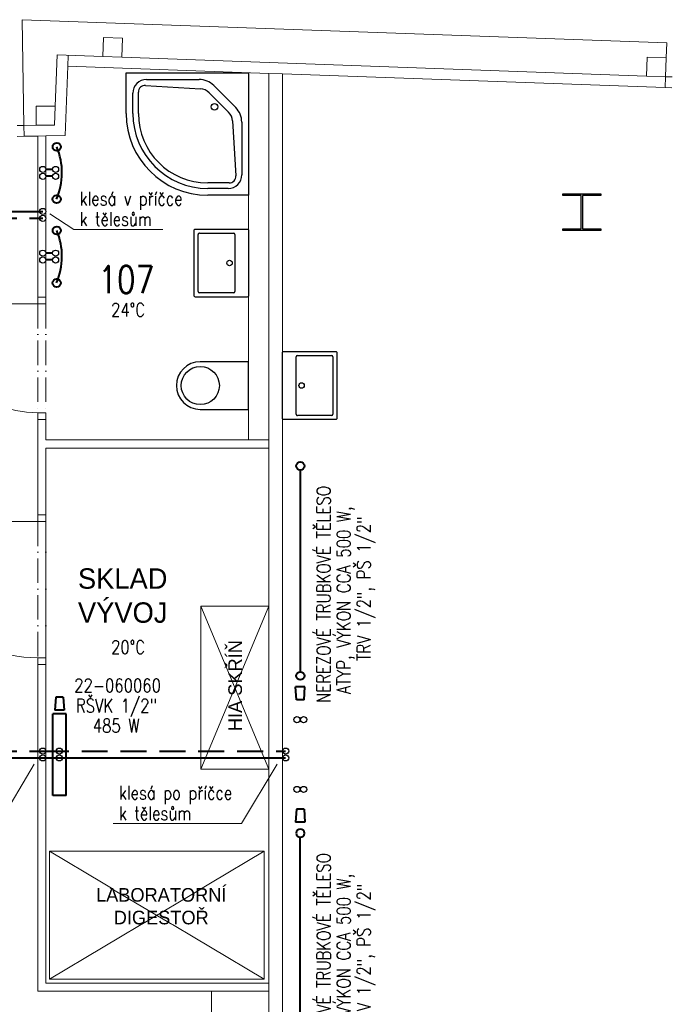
# Model space of a CAD drawing. Header units: millimetres. Extents: x -4829 to 407013, y -34854 to 354532.
# Tile 4 of 75: x 8692 to 13468, y -12510 to -5276. Entities that reach past the tile are written whole.
import ezdxf

# ---------------------------------------------------------------- set-up
doc = ezdxf.new("R2010")
doc.units = ezdxf.units.MM
doc.header["$LTSCALE"] = 15
doc.linetypes.add('ACAD_ISO10W100', pattern=[18, 12, -3, 0, -3])
doc.linetypes.add('DASHED', pattern=[19.05, 12.7, -6.35])
for name, color, linetype, lineweight in [('T_otopna_telesa', 1, 'Continuous', 40), ('T_potrubi_privodni', 1, 'Continuous', 40), ('T_potrubi_zpetne', 5, 'DASHED', 40), ('T_text', 3, 'Continuous', 18)]:
    doc.layers.add(name, color=color, linetype=linetype, lineweight=lineweight)
doc.layers.add('T_popis_telesa', color=31, linetype='Continuous')
doc.layers.add('T_stoupacky', color=3, linetype='Continuous')
doc.styles.add('EP', font='romans.shx', dxfattribs={"width": 0.8})
doc.styles.add('laplan N', font='txt')

# ---------------------------------------------------------------- blocks, each defined once
blk = doc.blocks.new('A$C9d893cad')
at = {"layer": 'T_otopna_telesa', "color": 7, "ltscale": 2}
for p, q in [((-356.3, 35.7), (-259.7, 42.6)), ((-356.3, 35.7), (-356.3, -19.5)), ((-259.7, 42.6), (-259.7, -26.4)), ((-356.3, -19.5), (-259.7, -26.4))]:
    blk.add_line(p, q, dxfattribs=at)
at = {"layer": 'T_otopna_telesa'}
for p, q in [((365.3, 58.1), (-234.7, 58.1)), ((-234.7, 58.1), (-234.7, -41.9)), ((365.3, 58.1), (365.3, -41.9)), ((365.3, -41.9), (-234.7, -41.9))]:
    blk.add_line(p, q, dxfattribs=at)
at = {"layer": 'T_stoupacky'}
for centre in [(40.3, 8.1), (90.3, 8.1)]:
    blk.add_circle(centre, 22.5, dxfattribs=at)
blk = doc.blocks.new('A$C2a6c2269')
at = {"layer": 'T_otopna_telesa'}
for centre in [(-168.7, -7.6), (216.3, -8.7)]:
    blk.add_circle(centre, 30, dxfattribs=at)
blk.add_arc((25, 446.7), 493.9, 246.91268, 292.7855, dxfattribs=at)
at = {"layer": 'T_stoupacky'}
for centre in [(0, 0), (50, 0)]:
    blk.add_circle(centre, 22.5, dxfattribs=at)
blk = doc.blocks.new('ad_zariz-wc')
blk.add_lwpolyline([(175, -355), (175, 0), (-175, 0), (-175, -355)])
blk.add_circle((0, -355), 140.3)
blk.add_arc((0, -355), 175, 180, 0)
blk = doc.blocks.new('UMYVADLO')
for p, q in [((29670, 16070), (30090, 16070)), ((29660, 15810), (29660, 16060)), ((30100, 16060), (30100, 15810)), ((30090, 15800), (29670, 15800))]:
    blk.add_line(p, q)
blk.add_lwpolyline([(29640, 16170), (30120, 16170, -0.414214), (30130, 16160), (30130, 15780, -0.414214), (30120, 15770), (29640, 15770, -0.414214), (29630, 15780), (29630, 16160, -0.414214)], format="xyb", close=True)
blk.add_circle((29880, 16030), 20)
for centre, start, end in [((29670, 16060), 90, 180), ((30090, 16060), 0, 90), ((29670, 15810), 180, 270), ((30090, 15810), 270, 0)]:
    blk.add_arc(centre, 10, start, end)
blk = doc.blocks.new('CA0137B2$')
at = {"color": 0}
for p, q in [((0, 0.9), (0.3, 0.9)), ((0, 0), (0, 0.9)), ((0.1431, 0.81), (0.3, 0.81)), ((0.15, 0.85), (0.3, 0.85)), ((0.05, 0.3621), (0.05, 0.75)), ((0.1177, 0.3544), (0.0932, 0.757)), ((0.2898, 0.1468), (0.1468, 0.2898)), ((0.81, 0.3), (0.81, 0.1431)), ((0.85, 0.3), (0.85, 0.15)), ((0.9, 0.3), (0.9, 0)), ((0.2561, 0.0939), (0.0939, 0.2561)), ((0.757, 0.0932), (0.3544, 0.1177)), ((0.9, 0), (0, 0)), ((0.75, 0.05), (0.3621, 0.05))]:
    blk.add_line(p, q, dxfattribs=at)
blk.add_circle((0.25, 0.25), 0.0245, dxfattribs=at)
for centre, radius, start, end in [((0.3, 0.3), 0.6, 0, 90), ((0.15, 0.75), 0.1, 90, 180), ((0.1431, 0.76), 0.05, 90, 183.47923), ((0.3, 0.3), 0.55, 0, 90), ((0.3, 0.3), 0.51, 0, 90), ((0.2, 0.3621), 0.15, 180, 225), ((0.2175, 0.3605), 0.1, 183.47923, 225), ((0.3605, 0.2175), 0.1, 225, 266.52077), ((0.75, 0.15), 0.1, 270, 0), ((0.3621, 0.2), 0.15, 225, 270), ((0.76, 0.1431), 0.05, 266.52077, 0)]:
    blk.add_arc(centre, radius, start, end, dxfattribs=at)
blk = doc.blocks.new('A$C567bcb14')
for p, q in [((0, 270), (280, 270)), ((0, 257), (0, 270)), ((136, 257), (0, 257)), ((136, 13), (136, 257)), ((144, 257), (144, 13)), ((280, 257), (144, 257)), ((280, 270), (280, 257)), ((0, 13), (136, 13)), ((0, 0), (0, 13)), ((280, 0), (0, 0)), ((144, 13), (280, 13)), ((280, 13), (280, 0))]:
    blk.add_line(p, q)
blk = doc.blocks.new('A$C580b18a6')
at = {"lineweight": 5}
for p, q in [((-25199.4, -2722.9), (-25212.7, -1946)), ((-20478, -2225.2), (-20474, -2115.3)), ((-24954.4, -2205.4), (-24968.8, -2581.4)), ((-24877.5, -2288.2), (-24874.4, -2208.2)), ((-24620.3, -2217.3), (-24480.4, -2222.3)), ((-24877.5, -2288.2), (-24897.1, -2797.7)), ((-23397.9, -2341.1), (-24877.5, -2288.2)), ((-23397.9, -2341.1), (-23297.9, -2344.6)), ((-20485.8, -2445.1), (-23298.1, -2344.6)), ((-20622.9, -2360.1), (-20483, -2365.1)), ((-20483, -2365.1), (-20485.8, -2445.1)), ((-20433, -2366.9), (-20483, -2365.1)), ((-20485.8, -2445.1), (-20435.8, -2446.9)), ((-24968.8, -2581.4), (-24974.2, -2721.4)), ((-25108.8, -2721.3), (-25199.4, -2722.9)), ((-25198, -2802.9), (-25199.4, -2722.9)), ((-25108.8, -2721.4), (-24974.2, -2721.4)), ((-25097.9, -2801.1), (-25198, -2802.9)), ((-25097.9, -2801.1), (-25037.9, -2800.1)), ((-25097.9, -3983.9), (-25097.9, -2801.1)), ((-24897.1, -2797.7), (-25037.9, -2800.1)), ((-25037.9, -3983.9), (-25037.9, -2800.1)), ((-25037.9, -3983.9), (-25097.9, -3983.9)), ((-25097.9, -5583.9), (-25097.9, -4883.9)), ((-25037.9, -4883.9), (-25097.9, -4883.9)), ((-25037.9, -5033.9), (-25037.9, -4883.9)), ((-25037.9, -5033.9), (-23397.9, -5033.9)), ((-23397.9, -5093.9), (-23397.9, -5033.9)), ((-25037.9, -5093.9), (-23397.9, -5093.9)), ((-25097.9, -5583.9), (-25037.9, -5583.9)), ((-23897.9, -7453.9), (-23397.9, -6253.9)), ((-23897.9, -6253.9), (-23397.9, -7453.9)), ((-25097.9, -6683.9), (-25037.9, -6683.9)), ((-25037.9, -9023.9), (-23397.9, -9023.9)), ((-23397.9, -9023.9), (-23397.9, -9083.9)), ((-25097.9, -9083.9), (-23397.9, -9083.9))]:
    blk.add_line(p, q, dxfattribs=at)
at = {"linetype": 'ByBlock', "lineweight": 5}
for p, q in [((-25249.4, -2723.7), (-25199.4, -2722.9)), ((-25248, -2803.7), (-25198, -2802.9)), ((-25097.9, -4033.9), (-25897.9, -4033.9)), ((-25097.9, -3983.9), (-25097.9, -4033.9)), ((-25037.9, -4033.9), (-25097.9, -4033.9)), ((-25037.9, -3983.9), (-25037.9, -4033.9)), ((-25097.9, -4833.9), (-25037.9, -4833.9)), ((-25097.9, -4833.9), (-25097.9, -4883.9)), ((-25037.9, -4833.9), (-25037.9, -4883.9)), ((-25097.9, -5633.9), (-26097.9, -5633.9)), ((-25097.9, -5583.9), (-25097.9, -5633.9)), ((-25037.9, -5633.9), (-25097.9, -5633.9)), ((-25037.9, -5583.9), (-25037.9, -5633.9)), ((-25097.9, -6633.9), (-25037.9, -6633.9)), ((-25097.9, -6633.9), (-25097.9, -6683.9)), ((-25037.9, -6633.9), (-25037.9, -6683.9))]:
    blk.add_line(p, q, dxfattribs=at)
at = {"linetype": 'ACAD_ISO10W100', "lineweight": 5}
for p, q in [((-25097.9, -4033.9), (-25097.9, -4833.9)), ((-25037.9, -4033.9), (-25037.9, -4833.9)), ((-25097.9, -5633.9), (-25097.9, -6633.9)), ((-25037.9, -5633.9), (-25037.9, -6633.9))]:
    blk.add_line(p, q, dxfattribs=at)
at = {"lineweight": 5}
for points in [[(-20474, -2115.3), (-25212.7, -1946)], [(-24480.4, -2222.3), (-24475.4, -2082.4), (-24615.3, -2077.4), (-24620.3, -2217.3)], [(-24620.3, -2217.3), (-24954.4, -2205.4)], [(-20622.9, -2360.1), (-24480.4, -2222.3)], [(-20483, -2365.1), (-20478, -2225.2), (-20617.9, -2220.2), (-20622.9, -2360.1)], [(-23547.9, -2335.7), (-23547.9, -5033.9)], [(-23397.9, -2341.1), (-23397.9, -5033.9)], [(-23297.9, -2344.6), (-23297.9, -10395.9)], [(-24968.8, -2581.4), (-25108.8, -2581.4), (-25108.8, -2721.4)], [(-25037.9, -5093.9), (-25037.9, -5583.9)], [(-23397.9, -5093.9), (-23397.9, -9023.9)], [(-25097.9, -6683.9), (-25097.9, -9083.9)], [(-25037.9, -6683.9), (-25037.9, -9023.9)], [(-25037.9, -7810.9), (-25037.9, -9023.9)], [(-23397.9, -9083.9), (-23397.9, -13495.9)]]:
    blk.add_lwpolyline(points, dxfattribs=at)
for points in [[(-25037.9, -5093.9), (-23397.9, -5093.9), (-23397.9, -9023.9), (-25037.9, -9023.9)], [(-23897.9, -7453.9), (-23897.9, -6253.9), (-23397.9, -6253.9), (-23397.9, -7453.9)], [(-25012.1, -8995.4), (-23432.1, -8995.4), (-23432.1, -8055.4), (-25012.1, -8055.4)], [(-23397.9, -9083.9), (-23397.9, -10066.2), (-23819.1, -10066.2), (-23819.1, -9083.9)]]:
    blk.add_lwpolyline(points, close=True, dxfattribs=at)
at = {"linetype": 'ByBlock', "lineweight": 5}
for centre, radius in [((-25097.9, -4033.9), 800), ((-25097.9, -5633.9), 1000)]:
    blk.add_arc(centre, radius, 180, 270, dxfattribs=at)
at = {"lineweight": 5, "ltscale": 15, "xscale": 1000, "yscale": 1000, "zscale": 1000, "rotation": 180}
blk.add_blockref('CA0137B2$', (-23547.9, -2335.7), dxfattribs=at)
at = {"lineweight": 5}
blk.add_blockref('A$C567bcb14', (-21237.9, -3495.9), dxfattribs=at)
for name, p, rotation in [('UMYVADLO', (-39717.9, 26146.1), 270), ('UMYVADLO', (-7128, -34513.8), 89.99999999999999), ('ad_zariz-wc', (-23547.9, -4633.9), 270)]:
    blk.add_blockref(name, p, dxfattribs=dict(at, rotation=rotation))
at = {"lineweight": 5, "insert": (-24802, -5977.1), "char_height": 150, "attachment_point": 1, "style": 'laplan N'}
blk.add_mtext_dynamic_manual_height_columns('SKLAD\\PVÝVOJ', width=5545.815, gutter_width=500, heights=[0], dxfattribs=at)
at = {"lineweight": 5, "insert": (-23645.8, -6838.9), "char_height": 100, "attachment_point": 5, "rotation": 90, "style": 'laplan N'}
blk.add_mtext_dynamic_manual_height_columns('HIA SKŘÍŇ', width=2129.36, gutter_width=1000, heights=[0], dxfattribs=at)
at = {"lineweight": 5, "insert": (-24189.9, -8460.2), "char_height": 100, "attachment_point": 5, "style": 'laplan N', "bg_fill": 3, "box_fill_scale": 1, "bg_fill_color": 256, "bg_fill_transparency": 0}
blk.add_mtext_dynamic_manual_height_columns('LABORATORNÍ\\PDIGESTOŘ', width=986.21, gutter_width=1000, heights=[0], dxfattribs=at)
at = {"lineweight": 5}
for p, q in [((-25012.1, -8055.4), (-23432.1, -8995.4)), ((-25012.1, -8995.4), (-23432.1, -8055.4))]:
    blk.add_line(p, q, dxfattribs=at)
blk = doc.blocks.new('A$C9b8b9b80')
at = {"layer": 'T_otopna_telesa'}
blk.add_line((0, 741.2), (0, -741.2), dxfattribs=at)
at = {"layer": 'T_otopna_telesa', "color": 7, "ltscale": 2}
for p, q in [((34.5, -851.2), (-34.5, -851.2)), ((-27.6, -947.8), (-34.5, -851.2)), ((27.6, -947.8), (34.5, -851.2)), ((27.6, -947.8), (-27.6, -947.8))]:
    blk.add_line(p, q, dxfattribs=at)
at = {"layer": 'T_otopna_telesa'}
for centre in [(0, 771.2), (0, -771.2)]:
    blk.add_circle(centre, 30, dxfattribs=at)

msp = doc.modelspace()

# ---------------------------------------------------------------- block references
at = {"ltscale": 2}
msp.add_blockref('A$C580b18a6', (33922.4, -3329.9), dxfattribs=at)

# ---------------------------------------------------------------- next in the draw order: linework, layer by layer
at = {"layer": 'T_potrubi_privodni'}
for p, q in [((8933.4, -6376.4), (8884.6, -6376.4)), ((6404.3, -6685.1), (8862.1, -6685.1)), ((8933.4, -6991.3), (8884.6, -6991.3)), ((6404.3, -10699.9), (8862.1, -10699.9)), ((8862.1, -10699.9), (10647.1, -10699.9))]:
    msp.add_line(p, q, dxfattribs=at)
at = {"layer": 'T_potrubi_zpetne'}
for p, q in [((8933.4, -6426.4), (8884.6, -6426.4)), ((6479.3, -6735.1), (8862.1, -6735.1)), ((8933.4, -7041.3), (8884.6, -7041.3)), ((6479.3, -10649.9), (8862.1, -10649.9)), ((8862.1, -10649.9), (10647.1, -10649.9))]:
    msp.add_line(p, q, dxfattribs=at)
at = {"layer": 'T_stoupacky'}
for centre in [(8862.1, -6376.4), (8862.1, -6426.4), (8862.1, -6685.1), (8862.1, -6735.1), (8862.1, -6991.3), (8862.1, -7041.3), (10729.6, -10418.5), (10779.6, -10418.5), (8862.1, -10649.9), (10647.1, -10649.9), (8862.1, -10699.9), (10647.1, -10699.9), (10729.6, -10931.3), (10779.6, -10931.3)]:
    msp.add_circle(centre, 22.5, dxfattribs=at)
at = {"layer": 'T_text'}
for p, q in [((8914.7, -6702.5), (9090.3, -6816.6)), ((9090.3, -6816.6), (9745, -6816.6)), ((8799.5, -10745.3, 0), (8538.3, -11182.5, 0)), ((10584.5, -10745.3, 0), (10323.3, -11182.5, 0)), ((9379.6, -11182.5, 0), (10323.3, -11182.5, 0))]:
    msp.add_line(p, q, dxfattribs=at)

# ---------------------------------------------------------------- next in the draw order: block references
at = {"layer": 'T_otopna_telesa', "ltscale": 2}
for name, p, rotation in [('A$C2a6c2269', (8955.9, -6426.4), 90), ('A$C2a6c2269', (8955.9, -7041.3), 90), ('A$C9d893cad', (8976.5, -10609.6), 270)]:
    msp.add_blockref(name, p, dxfattribs=dict(at, rotation=rotation))
msp.add_blockref('A$C9b8b9b80', (10754.6, -9325.9), dxfattribs=at)
at = {"layer": 'T_otopna_telesa', "ltscale": 2, "xscale": -1, "rotation": 180}
msp.add_blockref('A$C9b8b9b80', (10754.6, -12023.9), dxfattribs=at)

# ---------------------------------------------------------------- next in the draw order: texts
at = {"style": 'EP', "width": 0.8}
msp.add_text('107', height=200, dxfattribs=at).set_placement((9269.5, -7284.8))
at = {"layer": 'T_popis_telesa', "ltscale": 10, "style": 'EP', "width": 0.8}
for s, p in [('NEREZOVÉ TRUBKOVÉ TĚLESO', (10976.2, -10295.2)), ('ATYP, VÝKON CCA 500 W,', (11123.9, -10230.2)), ('TRV 1/2", PŠ 1/2"', (11271.7, -9988.2, 850)), ('NEREZOVÉ TRUBKOVÉ TĚLESO', (10976.2, -12993.3)), ('ATYP, VÝKON CCA 500 W,', (11123.9, -12928.3)), ('TRV 1/2", PŠ 1/2"', (11271.7, -12686.3, 850))]:
    msp.add_text(s, height=100, rotation=90, dxfattribs=at).set_placement(p)
for s, p in [('22-060060', (9093.1, -10217.8)), ('RŠVK 1/2"', (9105.3, -10365.5)), ('485 W', (9229.2, -10513.4, 850))]:
    msp.add_text(s, height=100, dxfattribs=at).set_placement(p)
at = {"layer": 'T_text', "ltscale": 10, "style": 'EP', "width": 0.8}
for s, p in [('klesá v příčce', (9132.2, -6640.4, 0)), ('k tělesům', (9132.2, -6790.4, 0)), ('24°C', (9363.6, -7457.7)), ('20°C', (9363.6, -9936.2)), ('klesá po příčce', (9421.5, -11006.2)), ('k tělesům', (9421.5, -11156.2))]:
    msp.add_text(s, height=100, dxfattribs=at).set_placement(p)

doc.saveas('drawing.dxf')
